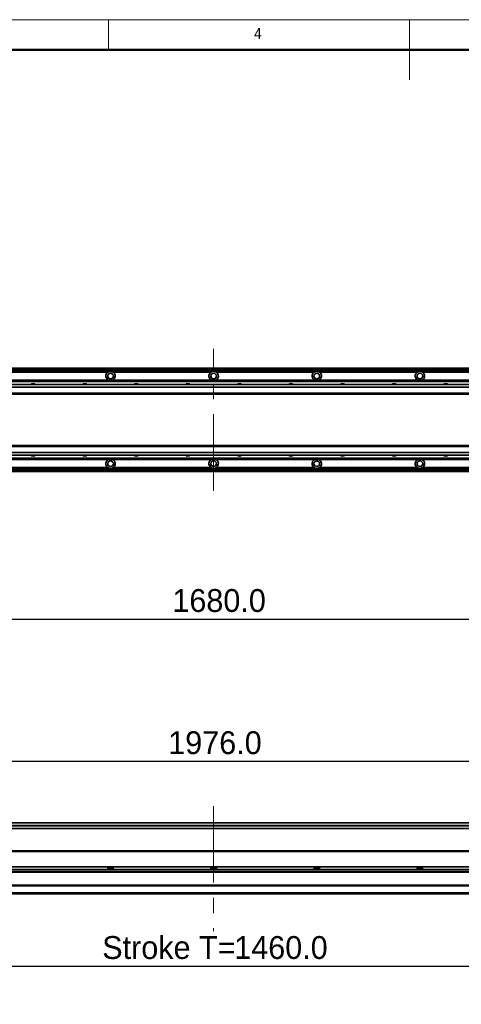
# Model space of a CAD drawing. Header units: millimetres. Extents: x 35 to 2905, y 35 to 2044.
# Tile 6 of 10: x 1016 to 1530, y 899 to 2044. Entities that reach past the tile are written whole.
import ezdxf

# ---------------------------------------------------------------- set-up
doc = ezdxf.new("R2010")
doc.units = ezdxf.units.MM
doc.header["$LTSCALE"] = 7
doc.linetypes.add('CENTERX2', pattern=[20.32, 12.7, -2.54, 2.54, -2.54])
doc.layers.add('黑色实线', color=7, linetype='Continuous')
doc.styles.add('SLDTEXTSTYLE1', font='Gothic.ttf', dxfattribs={"width": 0.913})
doc.styles.add('SLDTEXTSTYLE8', font='txt')
doc.dimstyles.new('SLDDIMSTYLE4', dxfattribs={"dimtxt": 26.6, "dimasz": 14, "dimexe": 0, "dimexo": 0.0625, "dimgap": 6.65, "dimtad": 2, "dimdec": 1, "dimrnd": 1e-09, "dimzin": 4, "dimdsep": 46, "dimtxsty": 'SLDTEXTSTYLE8', "dimsah": 1, "dimcen": 0.09, "dimadec": 0, "dimazin": 1, "dimtfac": 1, "dimtdec": 1, "dimtofl": 0, "dimtmove": 0, "dimatfit": 3, "dimfxl": 0, "dimfrac": 2, "dimtolj": 1, "dimtzin": 12, "dimarcsym": 0})

# ---------------------------------------------------------------- blocks, each defined once
blk = doc.blocks.new('_D_19')
at = {"layer": '黑色实线'}
for p, q in [((402.2, 1463.8), (402.2, 1339.7)), ((2082.2, 1431.5), (2082.2, 1339.7)), ((402.2, 1346.7), (2082.2, 1346.7))]:
    blk.add_line(p, q, dxfattribs=at)
for points in [[(402.2, 1346.7), (416.2, 1344.6), (416.2, 1348.8)], [(2082.2, 1346.7), (2068.2, 1348.8), (2068.2, 1344.6)]]:
    blk.add_solid(points, dxfattribs=at)
at = {"layer": '黑色实线', "insert": (1194.1, 1381.6), "char_height": 26.6, "attachment_point": 1, "style": 'SLDTEXTSTYLE8'}
blk.add_mtext('1680.0', dxfattribs=at)
blk = doc.blocks.new('_D_21')
at = {"layer": '黑色实线'}
for p, q in [((254.2, 1093.6), (254.2, 1188.3)), ((254.2, 1181.3), (2230.2, 1181.3)), ((2230.2, 1093.6), (2230.2, 1188.3))]:
    blk.add_line(p, q, dxfattribs=at)
for points in [[(254.2, 1181.3), (268.2, 1179.2), (268.2, 1183.4)], [(2230.2, 1181.3), (2216.2, 1183.4), (2216.2, 1179.2)]]:
    blk.add_solid(points, dxfattribs=at)
at = {"layer": '黑色实线', "insert": (1189.3, 1216.2), "char_height": 26.6, "attachment_point": 1, "style": 'SLDTEXTSTYLE8'}
blk.add_mtext('1976.0', dxfattribs=at)
blk = doc.blocks.new('_D_24')
at = {"layer": '黑色实线'}
for p, q in [((495.7, 1071.4), (495.7, 936)), ((1955.7, 1067.9), (1955.7, 936)), ((495.7, 943), (1955.7, 943))]:
    blk.add_line(p, q, dxfattribs=at)
for points in [[(495.7, 943), (509.7, 940.9), (509.7, 945.1)], [(1955.7, 943), (1941.7, 945.1), (1941.7, 940.9)]]:
    blk.add_solid(points, dxfattribs=at)
at = {"layer": '黑色实线', "char_height": 26.6, "attachment_point": 1, "style": 'SLDTEXTSTYLE8'}
for s, insert in [('Stroke T=', (1112.5, 977.9)), ('1460.0', (1266.1, 977.9))]:
    blk.add_mtext(s, dxfattribs=dict(at, insert=insert))

msp = doc.modelspace()

# ---------------------------------------------------------------- linework, layer by layer
at = {"color": 7, "linetype": 'Continuous', "lineweight": 18}
for p, q in [((2905, 2044), (35, 2044)), ((1120, 2009), (1120, 2044)), ((1470, 2044), (1470, 1974)), ((70, 2009), (2870, 2009))]:
    msp.add_line(p, q, dxfattribs=at)
at = {"color": 7, "linetype": 'Continuous', "lineweight": 50}
msp.add_line((2870, 2009), (70, 2009), dxfattribs=at)
at = {"color": 7, "linetype": 'Continuous', "lineweight": 35}
for p, q in [((2014.16, 1638.48), (470.16, 1638.48)), ((470.16, 1638.28), (2014.16, 1638.28)), ((470.16, 1638.08), (2014.16, 1638.08)), ((2014.16, 1637.98), (470.16, 1637.98)), ((2014.16, 1635.97), (470.16, 1635.97)), ((1118.99, 1633.97), (1005.33, 1633.97)), ((1238.99, 1633.97), (1125.33, 1633.97)), ((1358.99, 1633.97), (1245.33, 1633.97)), ((1478.99, 1633.97), (1365.33, 1633.97)), ((1598.99, 1633.97), (1485.33, 1633.97)), ((2197.66, 1619.48), (286.66, 1619.48)), ((2197.66, 1616.48), (286.66, 1616.48)), ((497.16, 1624.47), (1987.16, 1624.47)), ((497.16, 1624.18), (1987.16, 1624.18)), ((497.16, 1623.28), (1987.16, 1623.28)), ((497.16, 1622.99), (1987.16, 1622.99)), ((2197.66, 1609.48), (286.66, 1609.48)), ((286.66, 1608.48), (2197.66, 1608.48)), ((2197.66, 1548.48), (286.66, 1548.48)), ((2197.66, 1547.48), (286.66, 1547.48)), ((2197.66, 1540.48), (286.66, 1540.48)), ((2197.66, 1537.48), (286.66, 1537.48)), ((497.16, 1533.97), (1987.16, 1533.97)), ((497.16, 1533.68), (1987.16, 1533.68)), ((497.16, 1532.78), (1987.16, 1532.78)), ((497.16, 1532.48), (1987.16, 1532.48)), ((1983.66, 1520.98), (502.66, 1520.98)), ((1983.66, 1518.48), (502.66, 1518.48)), ((1118.99, 1522.98), (1005.33, 1522.98)), ((1238.99, 1522.98), (1125.33, 1522.98)), ((1358.99, 1522.98), (1245.33, 1522.98)), ((1478.99, 1522.98), (1365.33, 1522.98)), ((1598.99, 1522.98), (1485.33, 1522.98)), ((2197.66, 1109.61), (286.66, 1109.61)), ((1983.66, 1103.11), (502.66, 1103.11)), ((1955.66, 1077.2), (412.16, 1077.2)), ((486.66, 1077.26), (1955.66, 1077.26)), ((2042.16, 1058.65), (442.16, 1058.65)), ((2042.16, 1055.25), (442.16, 1055.25)), ((1118.99, 1058.65), (1118.99, 1055.25)), ((1125.33, 1057.25), (1118.99, 1057.25)), ((1125.33, 1055.25), (1125.33, 1058.65)), ((1238.99, 1058.65), (1238.99, 1055.25)), ((1245.33, 1057.25), (1238.99, 1057.25)), ((1245.33, 1055.25), (1245.33, 1058.65)), ((1358.99, 1058.65), (1358.99, 1055.25)), ((1365.33, 1057.25), (1358.99, 1057.25)), ((1365.33, 1055.25), (1365.33, 1058.65)), ((1478.99, 1058.65), (1478.99, 1055.25)), ((1485.33, 1057.25), (1478.99, 1057.25)), ((1485.33, 1055.25), (1485.33, 1058.65)), ((2042.91, 1052.2), (441.4, 1052.2)), ((2218.16, 1037.2), (266.16, 1037.2)), ((2218.16, 1036.2), (266.16, 1036.2)), ((2218.16, 1028.26), (266.16, 1028.26)), ((2218.16, 1027.26), (266.16, 1027.26))]:
    msp.add_line(p, q, dxfattribs=at)
at = {"color": 8, "linetype": 'Continuous', "lineweight": 35}
for p, q in [((2014.16, 1637.48), (470.16, 1637.48)), ((1983.66, 1519.48), (502.66, 1519.48)), ((1987.16, 1106.61), (497.16, 1106.61)), ((1987.16, 1106.11), (497.16, 1106.11)), ((1956.22, 1076.2), (412.16, 1076.2)), ((2042.16, 1053.2), (442.16, 1053.2))]:
    msp.add_line(p, q, dxfattribs=at)
at = {"color": 7, "linetype": 'Continuous', "lineweight": 35}
for centre in [(1122.16, 1629.48), (1242.16, 1629.48), (1362.16, 1629.48), (1482.16, 1629.48), (1122.16, 1527.48), (1242.16, 1527.48), (1362.16, 1527.48), (1482.16, 1527.48)]:
    msp.add_circle(centre, 3.3, dxfattribs=at)
for centre, radius, start, end in [((1122.16, 1629.48), 5.5, 125.18979, 245.50882), ((1122.16, 1629.48), 5.5, 294.49118, 54.81021), ((1242.16, 1629.48), 5.5, 125.18979, 245.50882), ((1242.16, 1629.48), 5.5, 294.49118, 54.81021), ((1362.16, 1629.48), 5.5, 125.18979, 245.50882), ((1362.16, 1629.48), 5.5, 294.49118, 54.81021), ((1482.16, 1629.48), 5.5, 125.18979, 245.50882), ((1482.16, 1629.48), 5.5, 294.49118, 54.81021), ((1032.16, 1616.97), 3.75, 41.91572, 138.08428), ((1092.16, 1616.97), 3.75, 41.91572, 138.08428), ((1152.16, 1616.97), 3.75, 41.91572, 138.08428), ((1212.16, 1616.97), 3.75, 41.91572, 138.08428), ((1272.16, 1616.97), 3.75, 41.91572, 138.08428), ((1332.16, 1616.97), 3.75, 41.91572, 138.08428), ((1392.16, 1616.97), 3.75, 41.91572, 138.08428), ((1452.16, 1616.97), 3.75, 41.91572, 138.08428), ((1512.16, 1616.97), 3.75, 41.91572, 138.08428), ((1032.16, 1539.98), 3.75, 221.91572, 318.08428), ((1092.16, 1539.98), 3.75, 221.91572, 318.08428), ((1152.16, 1539.98), 3.75, 221.91572, 318.08428), ((1212.16, 1539.98), 3.75, 221.91572, 318.08428), ((1272.16, 1539.98), 3.75, 221.91572, 318.08428), ((1332.16, 1539.98), 3.75, 221.91572, 318.08428), ((1392.16, 1539.98), 3.75, 221.91572, 318.08428), ((1452.16, 1539.98), 3.75, 221.91572, 318.08428), ((1512.16, 1539.98), 3.75, 221.91572, 318.08428), ((1122.16, 1527.48), 5.5, 114.49118, 234.81021), ((1122.16, 1527.48), 5.5, 305.18979, 65.50882), ((1242.16, 1527.48), 5.5, 114.49118, 234.81021), ((1242.16, 1527.48), 5.5, 305.18979, 65.50882), ((1362.16, 1527.48), 5.5, 114.49118, 234.81021), ((1362.16, 1527.48), 5.5, 305.18979, 65.50882), ((1482.16, 1527.48), 5.5, 114.49118, 234.81021), ((1482.16, 1527.48), 5.5, 305.18979, 65.50882)]:
    msp.add_arc(centre, radius, start, end, dxfattribs=at)
for points in [[(1125.33, 1633.97), (1124.87, 1634.24), (1123.92, 1634.8), (1122.23, 1635.06), (1120.49, 1634.84), (1119.49, 1634.26), (1118.99, 1633.97)], [(1245.33, 1633.97), (1244.87, 1634.24), (1243.92, 1634.8), (1242.23, 1635.06), (1240.49, 1634.84), (1239.49, 1634.26), (1238.99, 1633.97)], [(1365.33, 1633.97), (1364.87, 1634.24), (1363.92, 1634.8), (1362.23, 1635.06), (1360.49, 1634.84), (1359.49, 1634.26), (1358.99, 1633.97)], [(1485.33, 1633.97), (1484.87, 1634.24), (1483.92, 1634.8), (1482.23, 1635.06), (1480.49, 1634.84), (1479.49, 1634.26), (1478.99, 1633.97)], [(1118.99, 1522.98), (1119.45, 1522.72), (1120.4, 1522.16), (1122.08, 1521.9), (1123.82, 1522.12), (1124.83, 1522.7), (1125.33, 1522.98)], [(1238.99, 1522.98), (1239.45, 1522.72), (1240.4, 1522.16), (1242.08, 1521.9), (1243.82, 1522.12), (1244.83, 1522.7), (1245.33, 1522.98)], [(1358.99, 1522.98), (1359.45, 1522.72), (1360.4, 1522.16), (1362.08, 1521.9), (1363.82, 1522.12), (1364.83, 1522.7), (1365.33, 1522.98)], [(1478.99, 1522.98), (1479.45, 1522.72), (1480.4, 1522.16), (1482.08, 1521.9), (1483.82, 1522.12), (1484.83, 1522.7), (1485.33, 1522.98)]]:
    msp.add_open_spline(points, degree=3, knots=[0, 0, 0, 0, 0.2356941, 0.4864639, 0.7448509, 1, 1, 1, 1], dxfattribs=at)
at = {"layer": '黑色实线', "linetype": 'CENTERX2', "lineweight": 18}
for p, q in [((1242.16, 1496.03), (1242.16, 1660.93)), ((1242.16, 1129.21), (1242.16, 983.61))]:
    msp.add_line(p, q, dxfattribs=at)

# ---------------------------------------------------------------- texts
at = {"color": 7, "linetype": 'Continuous', "lineweight": 0, "insert": (1289.17, 2034.52), "char_height": 12.96, "attachment_point": 1, "style": 'SLDTEXTSTYLE1'}
msp.add_mtext('4', dxfattribs=at)

# ---------------------------------------------------------------- dimensions: what is measured, and where the dimension line sits
at = {"layer": '黑色实线'}
for base, p1, p2, picture, middle in [((2082.16, 1346.68), (402.16, 1472.73), (2082.16, 1440.37), '_D_19', (1246.03, 1346.68)), ((2230.16, 1181.26), (254.16, 1084.76), (2230.16, 1084.76), '_D_21', (1241.3, 1181.26))]:
    dim = msp.add_linear_dim(base=base, p1=p1, p2=p2, dimstyle='SLDDIMSTYLE4', dxfattribs=at)
    dim.commit()
    dim.dimension.update_dxf_attribs({"geometry": picture, "text_midpoint": middle, "dimtype": 160})
dim = msp.add_linear_dim(base=(1955.66, 942.98), p1=(495.66, 1080.26), p2=(1955.66, 1076.76), text='Stroke T=<>', dimstyle='SLDDIMSTYLE4', dxfattribs=at)
dim.commit()
dim.dimension.update_dxf_attribs({"geometry": '_D_24', "text_midpoint": (1241.3, 942.98), "dimtype": 160})

doc.saveas('drawing.dxf')
